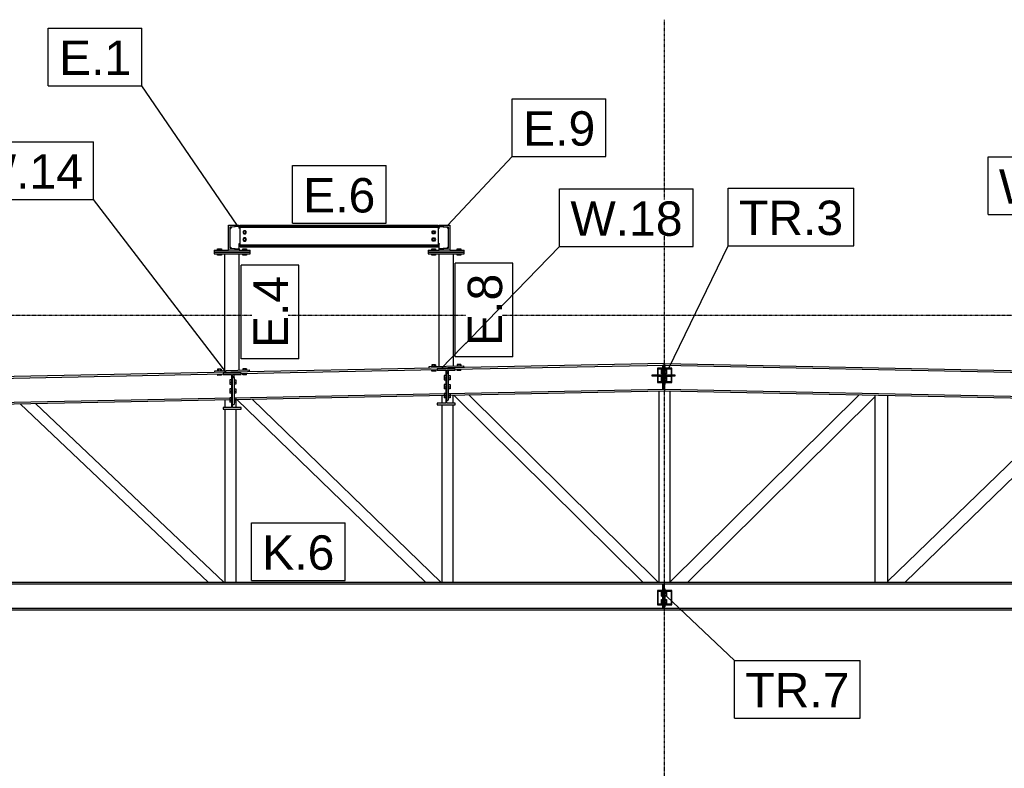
# Model space of a CAD drawing. Header units: millimetres. Extents: x 0 to 42000, y 0 to 29700.
# Tile 7 of 29: x 11220 to 16689, y 10037 to 14192. Entities that reach past the tile are written whole.
import ezdxf

# ---------------------------------------------------------------- set-up
doc = ezdxf.new("R2010")
doc.units = ezdxf.units.MM
doc.linetypes.add('DXK_LINE_DOT3', pattern=[5.9187, 2.979, -0.9799, 0.9799, -0.9799])
for name, color, linetype in [('TS_INNE_OBIEKTY', 7, 'Continuous'), ('TS_LINIE_WIDOCZNE', 7, 'Continuous'), ('TS_OPISY', 7, 'Continuous'), ('TS_OPISY_LINIE', 7, 'Continuous'), ('TS_OPISY_RAMKA', 7, 'Continuous'), ('TS_WYPELNIENIE', 7, 'Continuous')]:
    doc.layers.add(name, color=color, linetype=linetype)
doc.styles.add('Arial', font='ARIAL.TTF', dxfattribs={"height": 0.2})

# ---------------------------------------------------------------- blocks, each defined once
blk = doc.blocks.new('Part-293068075-1342 - 1320')
at = {"layer": 'TS_LINIE_WIDOCZNE', "color": 1, "linetype": 'Continuous'}
for p, q in [((6398.5, 11059.5), (18332.1, 11059.5)), ((18332.1, 11068.5), (6402.7, 11068.5)), ((6332.1, 10916.5), (18332.1, 10916.5)), ((6336.3, 10925.5), (18332.1, 10925.5))]:
    blk.add_line(p, q, dxfattribs=at)
blk = doc.blocks.new('Part-293068075-1344 - 1320')
at = {"layer": 'TS_LINIE_WIDOCZNE', "color": 1, "linetype": 'Continuous'}
for p, q in [((14802.4, 12283.5), (5562.2, 12098.5)), ((13639.9, 12251.3), (14802.4, 12274.5)), ((14802.4, 12283.5), (14802.4, 12267)), ((5562.2, 12089.5), (12349.9, 12225.4)), ((12449.9, 12227.4), (13539.9, 12249.3)), ((14802.4, 12167), (14802.4, 12131.5)), ((5562.2, 11955.5), (12397.1, 12092.3)), ((12410.7, 12092.6), (13587.1, 12116.2)), ((12410.7, 12083.6), (13587.1, 12107.2)), ((13600.7, 12116.4), (14802.4, 12140.5)), ((13600.7, 12107.4), (14802.4, 12131.5)), ((5562.2, 11946.5), (12397.1, 12083.3))]:
    blk.add_line(p, q, dxfattribs=at)
blk = doc.blocks.new('Part-293068075-1351 - 1320')
at = {"layer": 'TS_WYPELNIENIE', "linetype": 'Continuous'}
h = blk.add_hatch(dxfattribs=at)
h.set_pattern_fill('', color=256, scale=70, style=0, pattern_type=0)
h.set_pattern_definition([(45, (14762.4, 11023.02), (-157.15, 157.15), [])])
h.paths.add_polyline_path([(14842.4, 11023), (14762.4, 11023), (14762.4, 10943), (14842.4, 10943)])
h.paths.add_polyline_path([(14766.4, 10947), (14766.4, 11019), (14838.4, 11019), (14838.4, 10947)])
at = {"layer": 'TS_INNE_OBIEKTY', "color": 1, "linetype": 'Continuous'}
for p, q in [((14842.4, 11023), (14762.4, 11023)), ((14762.4, 11023), (14762.4, 10943)), ((14766.4, 11019), (14838.4, 11019)), ((14766.4, 10947), (14766.4, 11019)), ((14838.4, 11019), (14838.4, 10947)), ((14842.4, 10943), (14842.4, 11023)), ((14762.4, 10943), (14842.4, 10943)), ((14838.4, 10947), (14766.4, 10947))]:
    blk.add_line(p, q, dxfattribs=at)
blk = doc.blocks.new('Part-293068075-1352 - 1320')
at = {"layer": 'TS_WYPELNIENIE', "linetype": 'Continuous'}
h = blk.add_hatch(dxfattribs=at)
h.set_pattern_fill('', color=256, scale=70, style=0, pattern_type=0)
h.set_pattern_definition([(45, (14762.38, 12257), (-157.15, 157.15), [])])
h.paths.add_polyline_path([(14842.4, 12257), (14762.4, 12257), (14762.4, 12177), (14842.4, 12177)])
h.paths.add_polyline_path([(14766.4, 12181), (14766.4, 12253), (14838.4, 12253), (14838.4, 12181)])
at = {"layer": 'TS_INNE_OBIEKTY', "color": 1, "linetype": 'Continuous'}
for p, q in [((14842.4, 12257), (14762.4, 12257)), ((14762.4, 12257), (14762.4, 12177)), ((14766.4, 12253), (14838.4, 12253)), ((14766.4, 12181), (14766.4, 12253)), ((14838.4, 12253), (14838.4, 12181)), ((14842.4, 12177), (14842.4, 12257)), ((14762.4, 12177), (14842.4, 12177)), ((14838.4, 12181), (14766.4, 12181))]:
    blk.add_line(p, q, dxfattribs=at)
blk = doc.blocks.new('Part-293068075-2052 - 1320')
at = {"layer": 'TS_LINIE_WIDOCZNE', "color": 1, "linetype": 'Continuous'}
for p, q in [((12304.9, 12243.5), (12494.9, 12247.3)), ((12305.1, 12233.5), (12304.9, 12243.5)), ((12494.9, 12247.3), (12495.1, 12237.3))]:
    blk.add_line(p, q, dxfattribs=at)
blk = doc.blocks.new('Part-293068075-1402 - 1320')
at = {"layer": 'TS_LINIE_WIDOCZNE', "color": 1, "linetype": 'Continuous'}
for p, q in [((14802.4, 12283.5), (19507.2, 12189.3)), ((14802.4, 12283.5), (14802.4, 12267)), ((14802.4, 12274.5), (17853.4, 12213.4)), ((17944.4, 12211.6), (18793, 12194.6)), ((14802.4, 12167), (14802.4, 12131.5)), ((18884, 12192.7), (19507.2, 12180.3)), ((14802.4, 12140.5), (17896.2, 12078.5)), ((14802.4, 12131.5), (17896.2, 12069.5)), ((17909.5, 12078.2), (18835.8, 12059.7)), ((17909.5, 12069.2), (18835.8, 12050.7)), ((19507.2, 12046.2), (18849.1, 12059.4)), ((18849.1, 12050.4), (19507.2, 12037.2))]:
    blk.add_line(p, q, dxfattribs=at)
blk = doc.blocks.new('Part-293068075-1595 - 1320')
at = {"layer": 'TS_WYPELNIENIE', "linetype": 'Continuous'}
h = blk.add_hatch(dxfattribs=at)
h.set_pattern_fill('', color=256, scale=70, style=0, pattern_type=0)
h.set_pattern_definition([(45, (12349.9, 12230.4), (-157.15, 157.15), [])])
h.paths.add_polyline_path([(12449.9, 12230.4), (12349.9, 12230.4), (12349.9, 12221.9), (12397.1, 12221.9), (12397.1, 12038.9), (12349.9, 12038.9), (12349.9, 12030.4), (12449.9, 12030.4), (12449.9, 12038.9), (12402.7, 12038.9), (12402.7, 12221.9), (12449.9, 12221.9)])
at = {"layer": 'TS_INNE_OBIEKTY', "color": 1, "linetype": 'Continuous'}
for p, q in [((12449.9, 12230.4), (12349.9, 12230.4)), ((12349.9, 12230.4), (12349.9, 12221.9)), ((12349.9, 12221.9), (12397.1, 12221.9)), ((12397.1, 12221.9), (12397.1, 12038.9)), ((12402.7, 12038.9), (12402.7, 12221.9)), ((12402.7, 12221.9), (12449.9, 12221.9)), ((12449.9, 12221.9), (12449.9, 12230.4)), ((12397.1, 12038.9), (12349.9, 12038.9)), ((12349.9, 12038.9), (12349.9, 12030.4)), ((12449.9, 12038.9), (12402.7, 12038.9)), ((12449.9, 12030.4), (12449.9, 12038.9)), ((12349.9, 12030.4), (12449.9, 12030.4))]:
    blk.add_line(p, q, dxfattribs=at)
blk = doc.blocks.new('Part-293068075-1415 - 1320')
at = {"layer": 'TS_LINIE_WIDOCZNE', "color": 1, "linetype": 'Continuous'}
for p, q in [((12362.4, 12038.9), (12362.4, 12082.6)), ((12422.4, 12038.9), (12422.4, 12083.8)), ((12362.4, 11068.5), (12362.4, 12030.4)), ((12422.4, 11068.5), (12422.4, 12030.4))]:
    blk.add_line(p, q, dxfattribs=at)
blk = doc.blocks.new('Part-293068075-1418 - 1320')
at = {"layer": 'TS_LINIE_WIDOCZNE', "color": 1, "linetype": 'Continuous'}
for p, q in [((13567.4, 12063), (13567.4, 12106.8)), ((13627.4, 12063), (13627.4, 12108)), ((13567.4, 11068.5), (13567.4, 12054.5)), ((13627.4, 11068.5), (13627.4, 12054.5))]:
    blk.add_line(p, q, dxfattribs=at)
blk = doc.blocks.new('Part-293068075-1421 - 1320')
at = {"layer": 'TS_LINIE_WIDOCZNE', "color": 1, "linetype": 'Continuous'}
for p, q in [((14772.4, 11068.5), (14772.4, 12130.9)), ((14832.4, 11071.4), (14832.4, 12130.9))]:
    blk.add_line(p, q, dxfattribs=at)
blk = doc.blocks.new('Part-293068075-1424 - 1320')
at = {"layer": 'TS_LINIE_WIDOCZNE', "color": 1, "linetype": 'Continuous'}
for p, q in [((15972.4, 11068.5), (15972.4, 12108.1)), ((16042.4, 11068.5), (16042.4, 12106.7))]:
    blk.add_line(p, q, dxfattribs=at)
blk = doc.blocks.new('Part-293068075-1443 - 1320')
at = {"layer": 'TS_LINIE_WIDOCZNE', "color": 1, "linetype": 'Continuous'}
for p, q in [((11223.2, 12059.8), (12268.6, 11068.5)), ((11308.6, 12061.6), (12355.8, 11068.5))]:
    blk.add_line(p, q, dxfattribs=at)
blk = doc.blocks.new('Part-293068075-1446 - 1320')
at = {"layer": 'TS_LINIE_WIDOCZNE', "color": 1, "linetype": 'Continuous'}
for p, q in [((12427, 12083.9), (13475.8, 11068.5)), ((12511.6, 12085.6), (13562, 11068.5))]:
    blk.add_line(p, q, dxfattribs=at)
blk = doc.blocks.new('Part-293068075-1449 - 1320')
at = {"layer": 'TS_LINIE_WIDOCZNE', "color": 1, "linetype": 'Continuous'}
for p, q in [((13630.9, 12108), (14682.8, 11068.5)), ((13714.6, 12109.7), (14768.2, 11068.5))]:
    blk.add_line(p, q, dxfattribs=at)
blk = doc.blocks.new('Part-293068075-1452 - 1320')
at = {"layer": 'TS_LINIE_WIDOCZNE', "color": 1, "linetype": 'Continuous'}
for p, q in [((14829.5, 11068.5), (15883.2, 12109.8)), ((14929.1, 11068.5), (15972.4, 12099.6)), ((15972.4, 12099.6), (15972.4, 12108.1))]:
    blk.add_line(p, q, dxfattribs=at)
blk = doc.blocks.new('Part-293068075-1597 - 1320')
at = {"layer": 'TS_LINIE_WIDOCZNE', "color": 1, "linetype": 'Continuous'}
for p, q in [((13600.7, 12234.5), (13592.7, 12234.5)), ((13592.7, 12229.5), (13600.7, 12229.5)), ((13600.7, 12246), (13600.7, 12079.5)), ((13592.7, 12079.5), (13600.7, 12079.5))]:
    blk.add_line(p, q, dxfattribs=at)
blk = doc.blocks.new('Part-293068075-1455 - 1320')
at = {"layer": 'TS_LINIE_WIDOCZNE', "color": 1, "linetype": 'Continuous'}
for p, q in [((17086.2, 12085.7), (16042.4, 11075.1)), ((16136.2, 11068.5), (17177.4, 12076.6)), ((17177.4, 12076.6), (17177.4, 12083.9)), ((16042.4, 11075.1), (16042.4, 11068.5))]:
    blk.add_line(p, q, dxfattribs=at)
blk = doc.blocks.new('Part-293068075-1629 - 1320')
at = {"layer": 'TS_LINIE_WIDOCZNE', "color": 1, "linetype": 'Continuous'}
for p, q in [((14799.4, 12274), (14793.4, 12274)), ((14793.4, 12257), (14793.4, 12274)), ((14793.4, 12181), (14793.4, 12253)), ((14799.4, 12267), (14799.4, 12274)), ((14793.4, 12141), (14793.4, 12177)), ((14799.4, 12141), (14799.4, 12167)), ((14799.4, 12141), (14793.4, 12141))]:
    blk.add_line(p, q, dxfattribs=at)
blk = doc.blocks.new('Bolt-293068075-2060 - 1320')
at = {"layer": 'TS_INNE_OBIEKTY', "color": 1, "linetype": 'Continuous'}
for p, q in [((13530.1, 12275.6), (13509.4, 12275.1)), ((13509.4, 12275.1), (13509.5, 12267.6)), ((13514.6, 12275.2), (13514.7, 12267.7)), ((13524.9, 12275.5), (13525.1, 12268)), ((13530.1, 12275.6), (13530.3, 12268.1)), ((13670.1, 12278.4), (13649.3, 12277.9)), ((13649.3, 12277.9), (13649.5, 12270.4)), ((13650, 12244), (13649.9, 12251.5)), ((13654.5, 12278.1), (13654.7, 12270.6)), ((13655.2, 12244.1), (13655.1, 12251.6)), ((13664.9, 12278.3), (13665.1, 12270.8)), ((13665.6, 12244.3), (13665.4, 12251.8)), ((13670.1, 12278.4), (13670.3, 12270.9)), ((13670.8, 12244.4), (13670.6, 12251.9)), ((13510, 12241.2), (13509.9, 12248.6)), ((13530.8, 12241.6), (13510, 12241.2)), ((13515.2, 12241.3), (13515.1, 12248.8)), ((13525.6, 12241.5), (13525.5, 12249)), ((13530.7, 12249.1), (13530.8, 12241.6)), ((13670.8, 12244.4), (13650, 12244))]:
    blk.add_line(p, q, dxfattribs=at)
blk = doc.blocks.new('Bolt-293068075-1601 - 1320')
at = {"layer": 'TS_INNE_OBIEKTY', "color": 1, "linetype": 'Continuous'}
for p, q in [((12387.1, 12192.4), (12387.1, 12168.4)), ((12397.1, 12192.4), (12387.1, 12192.4)), ((12387.1, 12180.4), (12397.1, 12180.4)), ((12387.1, 12168.4), (12397.1, 12168.4)), ((12387.1, 12142.4), (12387.1, 12118.4)), ((12397.1, 12142.4), (12387.1, 12142.4)), ((12410.7, 12192.4), (12420.7, 12192.4)), ((12410.7, 12180.4), (12420.7, 12180.4)), ((12420.7, 12168.4), (12410.7, 12168.4)), ((12410.7, 12142.4), (12420.7, 12142.4)), ((12420.7, 12192.4), (12420.7, 12168.4)), ((12420.7, 12142.4), (12420.7, 12118.4)), ((12387.1, 12130.4), (12397.1, 12130.4)), ((12397.1, 12118.4), (12387.1, 12118.4)), ((12387.1, 12092.4), (12387.1, 12068.4)), ((12397.1, 12092.4), (12387.1, 12092.4)), ((12410.7, 12130.4), (12420.7, 12130.4)), ((12420.7, 12118.4), (12410.7, 12118.4)), ((12410.7, 12092.4), (12420.7, 12092.4)), ((12420.7, 12092.4), (12420.7, 12068.4)), ((12387.1, 12080.4), (12397.1, 12080.4)), ((12397.1, 12068.4), (12387.1, 12068.4)), ((12410.7, 12080.4), (12420.7, 12080.4)), ((12420.7, 12068.4), (12410.7, 12068.4))]:
    blk.add_line(p, q, dxfattribs=at)
blk = doc.blocks.new('Part-293068075-1663 - 1320')
at = {"layer": 'TS_LINIE_WIDOCZNE', "color": 1, "linetype": 'Continuous'}
for p, q in [((14799.4, 11059), (14793.4, 11059)), ((14793.4, 11023), (14793.4, 11059)), ((14799.4, 11033), (14799.4, 11059)), ((14793.4, 10947), (14793.4, 11019)), ((14793.4, 10926), (14793.4, 10943)), ((14799.4, 10926), (14793.4, 10926)), ((14799.4, 10926), (14799.4, 10933))]:
    blk.add_line(p, q, dxfattribs=at)
blk = doc.blocks.new('Part-293068075-1594 - 1320')
at = {"layer": 'TS_WYPELNIENIE', "linetype": 'Continuous'}
h = blk.add_hatch(dxfattribs=at)
h.set_pattern_fill('', color=256, scale=70, style=0, pattern_type=0)
h.set_pattern_definition([(45, (13539.88, 12254.52), (-157.15, 157.15), [])])
h.paths.add_polyline_path([(13639.9, 12254.5), (13539.9, 12254.5), (13539.9, 12246), (13587.1, 12246), (13587.1, 12063), (13539.9, 12063), (13539.9, 12054.5), (13639.9, 12054.5), (13639.9, 12063), (13592.7, 12063), (13592.7, 12246), (13639.9, 12246)])
at = {"layer": 'TS_INNE_OBIEKTY', "color": 1, "linetype": 'Continuous'}
for p, q in [((13639.9, 12254.5), (13539.9, 12254.5)), ((13539.9, 12254.5), (13539.9, 12246)), ((13639.9, 12246), (13639.9, 12254.5)), ((13539.9, 12246), (13587.1, 12246)), ((13587.1, 12246), (13587.1, 12063)), ((13592.7, 12063), (13592.7, 12246)), ((13592.7, 12246), (13639.9, 12246)), ((13587.1, 12063), (13539.9, 12063)), ((13539.9, 12063), (13539.9, 12054.5)), ((13539.9, 12054.5), (13639.9, 12054.5)), ((13639.9, 12063), (13592.7, 12063)), ((13639.9, 12054.5), (13639.9, 12063))]:
    blk.add_line(p, q, dxfattribs=at)
blk = doc.blocks.new('Bolt-293068075-1598 - 1320')
at = {"layer": 'TS_INNE_OBIEKTY', "color": 1, "linetype": 'Continuous'}
for p, q in [((13577.1, 12216.5), (13577.1, 12192.5)), ((13587.1, 12216.5), (13577.1, 12216.5)), ((13577.1, 12204.5), (13587.1, 12204.5)), ((13600.7, 12216.5), (13610.7, 12216.5)), ((13600.7, 12204.5), (13610.7, 12204.5)), ((13610.7, 12216.5), (13610.7, 12192.5)), ((13577.1, 12192.5), (13587.1, 12192.5)), ((13577.1, 12166.5), (13577.1, 12142.5)), ((13587.1, 12166.5), (13577.1, 12166.5)), ((13577.1, 12154.5), (13587.1, 12154.5)), ((13587.1, 12142.5), (13577.1, 12142.5)), ((13610.7, 12192.5), (13600.7, 12192.5)), ((13600.7, 12166.5), (13610.7, 12166.5)), ((13600.7, 12154.5), (13610.7, 12154.5)), ((13610.7, 12142.5), (13600.7, 12142.5)), ((13610.7, 12166.5), (13610.7, 12142.5)), ((13577.1, 12116.5), (13577.1, 12092.5)), ((13587.1, 12116.5), (13577.1, 12116.5)), ((13577.1, 12104.5), (13587.1, 12104.5)), ((13587.1, 12092.5), (13577.1, 12092.5)), ((13600.7, 12116.5), (13610.7, 12116.5)), ((13600.7, 12104.5), (13610.7, 12104.5)), ((13610.7, 12092.5), (13600.7, 12092.5)), ((13610.7, 12116.5), (13610.7, 12092.5))]:
    blk.add_line(p, q, dxfattribs=at)
blk = doc.blocks.new('Part-293068075-1600 - 1320')
at = {"layer": 'TS_LINIE_WIDOCZNE', "color": 1, "linetype": 'Continuous'}
for p, q in [((12402.7, 12210.4), (12410.7, 12210.4)), ((12402.7, 12205.4), (12410.7, 12205.4)), ((12410.7, 12205.4), (12410.7, 12221.9)), ((12410.7, 12205.4), (12410.7, 12055.4)), ((12402.7, 12055.4), (12410.7, 12055.4))]:
    blk.add_line(p, q, dxfattribs=at)
blk = doc.blocks.new('Part-293068075-1626 - 1320')
at = {"layer": 'TS_LINIE_WIDOCZNE', "color": 1, "linetype": 'Continuous'}
for p, q in [((14799.4, 12257), (14799.4, 12267)), ((14799.4, 12267), (14805.4, 12267)), ((14799.4, 12181), (14799.4, 12253)), ((14805.4, 12257), (14805.4, 12267)), ((14805.4, 12181), (14805.4, 12253)), ((14799.4, 12167), (14799.4, 12177)), ((14805.4, 12167), (14799.4, 12167)), ((14805.4, 12167), (14805.4, 12177))]:
    blk.add_line(p, q, dxfattribs=at)
blk = doc.blocks.new('Part-293068075-1627 - 1320')
at = {"layer": 'TS_LINIE_WIDOCZNE', "color": 1, "linetype": 'Continuous'}
for p, q in [((14733.4, 12213), (14733.4, 12221)), ((14733.4, 12221), (14762.4, 12221)), ((14762.4, 12213), (14733.4, 12213)), ((14753.4, 12213), (14753.4, 12221)), ((14766.4, 12221), (14793.4, 12221)), ((14766.4, 12213), (14793.4, 12213))]:
    blk.add_line(p, q, dxfattribs=at)
blk = doc.blocks.new('Part-293068075-1628 - 1320')
at = {"layer": 'TS_LINIE_WIDOCZNE', "color": 1, "linetype": 'Continuous'}
for p, q in [((14805.4, 12221), (14838.4, 12221)), ((14805.4, 12213), (14838.4, 12213)), ((14842.4, 12221), (14859.4, 12221)), ((14859.4, 12213), (14842.4, 12213)), ((14859.4, 12221), (14859.4, 12213))]:
    blk.add_line(p, q, dxfattribs=at)
blk = doc.blocks.new('Bolt-293068075-1632 - 1320')
at = {"layer": 'TS_INNE_OBIEKTY', "color": 1, "linetype": 'Continuous'}
for p, q in [((14785.9, 12226.6), (14785.9, 12247.4)), ((14785.9, 12247.4), (14793.4, 12247.4)), ((14785.9, 12242.2), (14793.4, 12242.2)), ((14785.9, 12231.8), (14793.4, 12231.8)), ((14785.9, 12226.6), (14793.4, 12226.6)), ((14785.9, 12186.6), (14785.9, 12207.4)), ((14785.9, 12207.4), (14793.4, 12207.4)), ((14785.9, 12202.2), (14793.4, 12202.2)), ((14805.4, 12247.4), (14812.9, 12247.4)), ((14805.4, 12242.2), (14812.9, 12242.2)), ((14805.4, 12231.8), (14812.9, 12231.8)), ((14812.9, 12226.6), (14805.4, 12226.6)), ((14805.4, 12207.4), (14812.9, 12207.4)), ((14805.4, 12202.2), (14812.9, 12202.2)), ((14812.9, 12247.4), (14812.9, 12226.6)), ((14812.9, 12207.4), (14812.9, 12186.6)), ((14785.9, 12191.8), (14793.4, 12191.8)), ((14785.9, 12186.6), (14793.4, 12186.6)), ((14805.4, 12191.8), (14812.9, 12191.8)), ((14812.9, 12186.6), (14805.4, 12186.6))]:
    blk.add_line(p, q, dxfattribs=at)
blk = doc.blocks.new('Part-293068075-1662 - 1320')
at = {"layer": 'TS_LINIE_WIDOCZNE', "color": 1, "linetype": 'Continuous'}
for p, q in [((14799.4, 11023), (14799.4, 11033)), ((14799.4, 11033), (14805.4, 11033)), ((14799.4, 10947), (14799.4, 11019)), ((14805.4, 11023), (14805.4, 11033)), ((14805.4, 10947), (14805.4, 11019)), ((14799.4, 10933), (14799.4, 10943)), ((14805.4, 10933), (14805.4, 10943)), ((14805.4, 10933), (14799.4, 10933))]:
    blk.add_line(p, q, dxfattribs=at)
blk = doc.blocks.new('Bolt-293068075-1664 - 1320')
at = {"layer": 'TS_INNE_OBIEKTY', "color": 1, "linetype": 'Continuous'}
for p, q in [((14785.9, 10992.6), (14785.9, 11013.4)), ((14785.9, 11013.4), (14793.4, 11013.4)), ((14785.9, 11008.2), (14793.4, 11008.2)), ((14785.9, 10997.8), (14793.4, 10997.8)), ((14785.9, 10992.6), (14793.4, 10992.6)), ((14805.4, 11013.4), (14812.9, 11013.4)), ((14805.4, 11008.2), (14812.9, 11008.2)), ((14805.4, 10997.8), (14812.9, 10997.8)), ((14812.9, 10992.6), (14805.4, 10992.6)), ((14812.9, 11013.4), (14812.9, 10992.6)), ((14785.9, 10952.6), (14785.9, 10973.4)), ((14785.9, 10973.4), (14793.4, 10973.4)), ((14785.9, 10968.2), (14793.4, 10968.2)), ((14785.9, 10957.8), (14793.4, 10957.8)), ((14785.9, 10952.6), (14793.4, 10952.6)), ((14805.4, 10973.4), (14812.9, 10973.4)), ((14805.4, 10968.2), (14812.9, 10968.2)), ((14805.4, 10957.8), (14812.9, 10957.8)), ((14812.9, 10952.6), (14805.4, 10952.6)), ((14812.9, 10973.4), (14812.9, 10952.6))]:
    blk.add_line(p, q, dxfattribs=at)
blk = doc.blocks.new('GridLine-293068075-2311 - 1320')
at = {"layer": 'TS_INNE_OBIEKTY', "color": 4, "linetype": 'DXK_LINE_DOT3'}
blk.add_line((2766.4, 10916.5), (28590.7, 10916.5), dxfattribs=at)
blk = doc.blocks.new('Bolt-293068075-2055 - 1320')
at = {"layer": 'TS_INNE_OBIEKTY', "color": 1, "linetype": 'Continuous'}
for p, q in [((12340.1, 12251.7), (12319.4, 12251.3)), ((12319.4, 12251.3), (12319.5, 12243.8)), ((12324.6, 12251.4), (12324.7, 12243.9)), ((12334.9, 12251.6), (12335.1, 12244.1)), ((12340.1, 12251.7), (12340.3, 12244.2)), ((12480.1, 12254.5), (12459.3, 12254.1)), ((12459.3, 12254.1), (12459.5, 12246.6)), ((12464.5, 12254.2), (12464.7, 12246.7)), ((12474.9, 12254.4), (12475.1, 12246.9)), ((12480.1, 12254.5), (12480.3, 12247)), ((12320, 12217.3), (12319.9, 12224.8)), ((12340.8, 12217.7), (12320, 12217.3)), ((12325.2, 12217.4), (12325.1, 12224.9)), ((12335.6, 12217.6), (12335.5, 12225.1)), ((12340.7, 12225.2), (12340.8, 12217.7)), ((12460, 12220.1), (12459.9, 12227.6)), ((12480.8, 12220.5), (12460, 12220.1)), ((12465.2, 12220.2), (12465.1, 12227.7)), ((12475.6, 12220.4), (12475.4, 12227.9)), ((12480.8, 12220.5), (12480.6, 12228))]:
    blk.add_line(p, q, dxfattribs=at)
blk = doc.blocks.new('Part-293068075-1999 - 1320')
at = {"layer": 'TS_WYPELNIENIE', "linetype": 'Continuous'}
h = blk.add_hatch(dxfattribs=at)
h.set_pattern_fill('', color=256, scale=70, style=0, pattern_type=0)
h.set_pattern_definition([(45, (13549.87, 13051.52), (-157.15, 157.15), [])])
h.paths.add_polyline_path([(13609.9, 13051.5), (13549.9, 13051.5), (13549.9, 13043.9), (13602.9, 13039.7), (13602.9, 12923.4), (13549.9, 12919.1), (13549.9, 12911.5), (13609.9, 12911.5)])
at = {"layer": 'TS_INNE_OBIEKTY', "color": 1, "linetype": 'Continuous'}
for p, q in [((13549.9, 13051.5), (13609.9, 13051.5)), ((13549.9, 13043.9), (13549.9, 13051.5)), ((13602.9, 13039.7), (13549.9, 13043.9)), ((13602.9, 12923.4), (13602.9, 13039.7)), ((13609.9, 13051.5), (13609.9, 12911.5)), ((13549.9, 12919.1), (13602.9, 12923.4)), ((13549.9, 12911.5), (13549.9, 12919.1)), ((13609.9, 12911.5), (13549.9, 12911.5))]:
    blk.add_line(p, q, dxfattribs=at)
at = {"layer": 'TS_LINIE_WIDOCZNE', "color": 1, "linetype": 'Continuous'}
for p, q in [((13549.9, 13051.5), (13549.9, 13051.5)), ((13549.9, 13043.9), (13549.9, 13043.9)), ((13602.9, 13039.7), (13602.9, 13039.7)), ((13609.9, 13051.5), (13609.9, 13051.5)), ((13549.9, 12919.1), (13549.9, 12919.1)), ((13549.9, 12911.5), (13549.9, 12911.5)), ((13602.9, 12923.4), (13602.9, 12923.4)), ((13609.9, 12911.5), (13609.9, 12911.5))]:
    blk.add_line(p, q, dxfattribs=at)
blk = doc.blocks.new('Part-293068075-2000 - 1320')
at = {"layer": 'TS_WYPELNIENIE', "linetype": 'Continuous'}
h = blk.add_hatch(dxfattribs=at)
h.set_pattern_fill('', color=256, scale=70, style=0, pattern_type=0)
h.set_pattern_definition([(45, (12379.87, 13051.52), (-157.15, 157.15), [])])
h.paths.add_polyline_path([(12439.9, 13051.5), (12379.9, 13051.5), (12379.9, 12911.5), (12439.9, 12911.5), (12439.9, 12919.1), (12386.9, 12923.4), (12386.9, 13039.7), (12439.9, 13043.9)])
at = {"layer": 'TS_INNE_OBIEKTY', "color": 1, "linetype": 'Continuous'}
for p, q in [((12379.9, 13051.5), (12439.9, 13051.5)), ((12379.9, 12911.5), (12379.9, 13051.5)), ((12439.9, 13043.9), (12386.9, 13039.7)), ((12386.9, 13039.7), (12386.9, 12923.4)), ((12439.9, 13051.5), (12439.9, 13043.9)), ((12439.9, 12911.5), (12379.9, 12911.5)), ((12386.9, 12923.4), (12439.9, 12919.1)), ((12439.9, 12919.1), (12439.9, 12911.5))]:
    blk.add_line(p, q, dxfattribs=at)
at = {"layer": 'TS_LINIE_WIDOCZNE', "color": 1, "linetype": 'Continuous'}
for p, q in [((12379.9, 13051.5), (12379.9, 13051.5)), ((12386.9, 13039.7), (12386.9, 13039.7)), ((12439.9, 13051.5), (12439.9, 13051.5)), ((12439.9, 13043.9), (12439.9, 13043.9)), ((12379.9, 12911.5), (12379.9, 12911.5)), ((12386.9, 12923.4), (12386.9, 12923.4)), ((12439.9, 12919.1), (12439.9, 12919.1)), ((12439.9, 12911.5), (12439.9, 12911.5))]:
    blk.add_line(p, q, dxfattribs=at)
blk = doc.blocks.new('Part-293068075-2006 - 1320')
at = {"layer": 'TS_LINIE_WIDOCZNE', "color": 1, "linetype": 'Continuous'}
for p, q in [((12444.9, 12942.2), (12444.9, 13051.5)), ((12444.9, 13051.5), (13544.9, 13051.5)), ((12444.9, 13044.7), (13544.9, 13044.7)), ((12444.9, 13040.9), (13544.9, 13040.9)), ((13544.9, 13051.5), (13544.9, 13040.9)), ((13544.9, 13040.9), (13544.9, 12931.5)), ((12444.9, 12931.5), (12444.9, 12942.2)), ((12444.9, 12942.2), (13544.9, 12942.2)), ((12444.9, 12938.3), (13544.9, 12938.3)), ((12444.9, 12931.5), (13544.9, 12931.5))]:
    blk.add_line(p, q, dxfattribs=at)
blk = doc.blocks.new('Part-293068075-2007 - 1320')
at = {"layer": 'TS_LINIE_WIDOCZNE', "color": 1, "linetype": 'Continuous'}
for p, q in [((12359.9, 12244.6), (12359.9, 12891.5)), ((12439.9, 12246.2), (12439.9, 12891.5))]:
    blk.add_line(p, q, dxfattribs=at)
blk = doc.blocks.new('Part-293068075-2008 - 1320')
at = {"layer": 'TS_LINIE_WIDOCZNE', "color": 1, "linetype": 'Continuous'}
for p, q in [((13549.9, 12268.5), (13549.9, 12891.5)), ((13629.9, 12270.1), (13629.9, 12891.5))]:
    blk.add_line(p, q, dxfattribs=at)
blk = doc.blocks.new('Part-293068075-2014 - 1320')
at = {"layer": 'TS_LINIE_WIDOCZNE', "color": 1, "linetype": 'Continuous'}
for p, q in [((13546.4, 13031.8), (13544.9, 13031.5)), ((13547.8, 13032.5), (13546.4, 13031.8)), ((13548.9, 13033.6), (13547.8, 13032.5)), ((13549.6, 13035), (13548.9, 13033.6)), ((13549.9, 13036.5), (13549.6, 13035)), ((13549.9, 13036.5), (13549.9, 13042.9)), ((13549.9, 13042.9), (13592.9, 13039.5)), ((13592.9, 13039.5), (13602.9, 13029.5)), ((13544.9, 12951.5), (13546.4, 12951.3)), ((13546.4, 12951.3), (13547.8, 12950.6)), ((13547.8, 12950.6), (13548.9, 12949.5)), ((13548.9, 12949.5), (13549.6, 12948.1)), ((13549.6, 12948.1), (13549.9, 12946.5)), ((13549.9, 12920.1), (13549.9, 12946.5)), ((13592.9, 12923.6), (13549.9, 12920.1)), ((13602.9, 12933.6), (13592.9, 12923.6))]:
    blk.add_line(p, q, dxfattribs=at)
blk = doc.blocks.new('Bolt-293068075-2015 - 1320')
at = {"layer": 'TS_INNE_OBIEKTY', "color": 1, "linetype": 'Continuous'}
for p, q in [((13509.5, 13011.5), (13514.7, 13020.5)), ((13514.7, 13020.5), (13525.1, 13020.5)), ((13525.1, 13020.5), (13530.3, 13011.5)), ((13514.7, 13002.5), (13509.5, 13011.5)), ((13509.5, 12971.5), (13514.7, 12980.5)), ((13514.7, 12962.5), (13509.5, 12971.5)), ((13525.1, 13002.5), (13514.7, 13002.5)), ((13514.7, 12980.5), (13525.1, 12980.5)), ((13525.1, 12962.5), (13514.7, 12962.5)), ((13530.3, 13011.5), (13525.1, 13002.5)), ((13525.1, 12980.5), (13530.3, 12971.5)), ((13530.3, 12971.5), (13525.1, 12962.5))]:
    blk.add_line(p, q, dxfattribs=at)
for centre, radius, start, end in [((13519.9, 13011.5), 7, 90, 270), ((13519.9, 13011.5), 6, 30, 210), ((13519.9, 13011.5), 7, 270, 90), ((13519.9, 12971.5), 7, 90, 270), ((13519.9, 12971.5), 6, 30, 210), ((13519.9, 13011.5), 6, 210, 30), ((13519.9, 12971.5), 6, 210, 30), ((13519.9, 12971.5), 7, 270, 90)]:
    blk.add_arc(centre, radius, start, end, dxfattribs=at)
blk = doc.blocks.new('Part-293068075-2017 - 1320')
at = {"layer": 'TS_LINIE_WIDOCZNE', "color": 1, "linetype": 'Continuous'}
for p, q in [((13489.9, 12911.5), (13489.9, 12901.5)), ((13489.9, 12911.5), (13549.9, 12911.5)), ((13609.9, 12911.5), (13689.9, 12911.5)), ((13689.9, 12901.5), (13689.9, 12911.5)), ((13489.9, 12901.5), (13689.9, 12901.5))]:
    blk.add_line(p, q, dxfattribs=at)
blk = doc.blocks.new('Part-293068075-2018 - 1320')
at = {"layer": 'TS_LINIE_WIDOCZNE', "color": 1, "linetype": 'Continuous'}
for p, q in [((13489.9, 12901.5), (13489.9, 12891.5)), ((13689.9, 12901.5), (13489.9, 12901.5)), ((13489.9, 12891.5), (13689.9, 12891.5)), ((13689.9, 12891.5), (13689.9, 12901.5))]:
    blk.add_line(p, q, dxfattribs=at)
blk = doc.blocks.new('Bolt-293068075-2019 - 1320')
at = {"layer": 'TS_INNE_OBIEKTY', "color": 1, "linetype": 'Continuous'}
for p, q in [((13509.5, 12919), (13530.3, 12919)), ((13509.5, 12911.5), (13509.5, 12919)), ((13509.5, 12911.5), (13509.5, 12919)), ((13514.7, 12911.5), (13514.7, 12919)), ((13514.7, 12911.5), (13514.7, 12919)), ((13525.1, 12911.5), (13525.1, 12919)), ((13525.1, 12911.5), (13525.1, 12919)), ((13530.3, 12919), (13530.3, 12911.5)), ((13530.3, 12911.5), (13530.3, 12919)), ((13649.5, 12919), (13670.3, 12919)), ((13649.5, 12911.5), (13649.5, 12919)), ((13649.5, 12911.5), (13649.5, 12919)), ((13654.7, 12911.5), (13654.7, 12919)), ((13654.7, 12911.5), (13654.7, 12919)), ((13665.1, 12911.5), (13665.1, 12919)), ((13665.1, 12911.5), (13665.1, 12919)), ((13670.3, 12919), (13670.3, 12911.5)), ((13670.3, 12911.5), (13670.3, 12919)), ((13509.5, 12884), (13509.5, 12891.5)), ((13509.5, 12884), (13509.5, 12891.5)), ((13530.3, 12884), (13509.5, 12884)), ((13514.7, 12884), (13514.7, 12891.5)), ((13514.7, 12884), (13514.7, 12891.5)), ((13525.1, 12884), (13525.1, 12891.5)), ((13525.1, 12884), (13525.1, 12891.5)), ((13530.3, 12891.5), (13530.3, 12884)), ((13530.3, 12884), (13530.3, 12891.5)), ((13649.5, 12884), (13649.5, 12891.5)), ((13649.5, 12884), (13649.5, 12891.5)), ((13670.3, 12884), (13649.5, 12884)), ((13654.7, 12884), (13654.7, 12891.5)), ((13654.7, 12884), (13654.7, 12891.5)), ((13665.1, 12884), (13665.1, 12891.5)), ((13665.1, 12884), (13665.1, 12891.5)), ((13670.3, 12891.5), (13670.3, 12884)), ((13670.3, 12884), (13670.3, 12891.5))]:
    blk.add_line(p, q, dxfattribs=at)
blk = doc.blocks.new('Part-293068075-2021 - 1320')
at = {"layer": 'TS_LINIE_WIDOCZNE', "color": 1, "linetype": 'Continuous'}
for p, q in [((12396.9, 13039.5), (12386.9, 13029.5)), ((12439.9, 13042.9), (12396.9, 13039.5)), ((12439.9, 13036.5), (12439.9, 13042.9)), ((12440.1, 13035), (12439.9, 13036.5)), ((12440.8, 13033.6), (12440.1, 13035)), ((12441.9, 13032.5), (12440.8, 13033.6)), ((12443.3, 13031.8), (12441.9, 13032.5)), ((12444.9, 13031.5), (12443.3, 13031.8)), ((12386.9, 12933.6), (12396.9, 12923.6)), ((12396.9, 12923.6), (12439.9, 12920.1)), ((12439.9, 12946.5), (12440.1, 12948.1)), ((12439.9, 12920.1), (12439.9, 12946.5)), ((12440.1, 12948.1), (12440.8, 12949.5)), ((12440.8, 12949.5), (12441.9, 12950.6)), ((12441.9, 12950.6), (12443.3, 12951.3)), ((12443.3, 12951.3), (12444.9, 12951.5))]:
    blk.add_line(p, q, dxfattribs=at)
blk = doc.blocks.new('Bolt-293068075-2022 - 1320')
at = {"layer": 'TS_INNE_OBIEKTY', "color": 1, "linetype": 'Continuous'}
for p, q in [((12464.7, 13020.5), (12459.5, 13011.5)), ((12475.1, 13020.5), (12464.7, 13020.5)), ((12480.3, 13011.5), (12475.1, 13020.5)), ((12459.5, 13011.5), (12464.7, 13002.5)), ((12464.7, 12980.5), (12459.5, 12971.5)), ((12459.5, 12971.5), (12464.7, 12962.5)), ((12464.7, 13002.5), (12475.1, 13002.5)), ((12475.1, 12980.5), (12464.7, 12980.5)), ((12464.7, 12962.5), (12475.1, 12962.5)), ((12475.1, 13002.5), (12480.3, 13011.5)), ((12480.3, 12971.5), (12475.1, 12980.5)), ((12475.1, 12962.5), (12480.3, 12971.5))]:
    blk.add_line(p, q, dxfattribs=at)
for centre, radius, start, end in [((12469.9, 13011.5), 7, 108, 288), ((12469.9, 13011.5), 6, 0, 180), ((12469.9, 13011.5), 7, 288, 108), ((12469.9, 12971.5), 7, 108, 288), ((12469.9, 13011.5), 6, 180, 0), ((12469.9, 12971.5), 6, 0, 180), ((12469.9, 12971.5), 6, 180, 0), ((12469.9, 12971.5), 7, 288, 108)]:
    blk.add_arc(centre, radius, start, end, dxfattribs=at)
blk = doc.blocks.new('Part-293068075-2024 - 1320')
at = {"layer": 'TS_LINIE_WIDOCZNE', "color": 1, "linetype": 'Continuous'}
for p, q in [((12299.9, 12911.5), (12299.9, 12901.5)), ((12299.9, 12911.5), (12379.9, 12911.5)), ((12439.9, 12911.5), (12499.9, 12911.5)), ((12499.9, 12901.5), (12499.9, 12911.5)), ((12299.9, 12901.5), (12499.9, 12901.5))]:
    blk.add_line(p, q, dxfattribs=at)
blk = doc.blocks.new('Part-293068075-2025 - 1320')
at = {"layer": 'TS_LINIE_WIDOCZNE', "color": 1, "linetype": 'Continuous'}
for p, q in [((12299.9, 12901.5), (12299.9, 12891.5)), ((12499.9, 12901.5), (12299.9, 12901.5)), ((12299.9, 12891.5), (12499.9, 12891.5)), ((12499.9, 12891.5), (12499.9, 12901.5))]:
    blk.add_line(p, q, dxfattribs=at)
blk = doc.blocks.new('Bolt-293068075-2026 - 1320')
at = {"layer": 'TS_INNE_OBIEKTY', "color": 1, "linetype": 'Continuous'}
for p, q in [((12319.5, 12919), (12340.3, 12919)), ((12319.5, 12911.5), (12319.5, 12919)), ((12319.5, 12911.5), (12319.5, 12919)), ((12324.7, 12911.5), (12324.7, 12919)), ((12324.7, 12911.5), (12324.7, 12919)), ((12335.1, 12911.5), (12335.1, 12919)), ((12335.1, 12911.5), (12335.1, 12919)), ((12340.3, 12919), (12340.3, 12911.5)), ((12340.3, 12911.5), (12340.3, 12919)), ((12459.5, 12919), (12480.3, 12919)), ((12459.5, 12911.5), (12459.5, 12919)), ((12459.5, 12911.5), (12459.5, 12919)), ((12464.7, 12911.5), (12464.7, 12919)), ((12464.7, 12911.5), (12464.7, 12919)), ((12475.1, 12911.5), (12475.1, 12919)), ((12475.1, 12911.5), (12475.1, 12919)), ((12480.3, 12919), (12480.3, 12911.5)), ((12480.3, 12911.5), (12480.3, 12919)), ((12319.5, 12884), (12319.5, 12891.5)), ((12319.5, 12884), (12319.5, 12891.5)), ((12340.3, 12884), (12319.5, 12884)), ((12324.7, 12884), (12324.7, 12891.5)), ((12324.7, 12884), (12324.7, 12891.5)), ((12335.1, 12884), (12335.1, 12891.5)), ((12335.1, 12884), (12335.1, 12891.5)), ((12340.3, 12891.5), (12340.3, 12884)), ((12340.3, 12884), (12340.3, 12891.5)), ((12459.5, 12884), (12459.5, 12891.5)), ((12459.5, 12884), (12459.5, 12891.5)), ((12480.3, 12884), (12459.5, 12884)), ((12464.7, 12884), (12464.7, 12891.5)), ((12464.7, 12884), (12464.7, 12891.5)), ((12475.1, 12884), (12475.1, 12891.5)), ((12475.1, 12884), (12475.1, 12891.5)), ((12480.3, 12891.5), (12480.3, 12884)), ((12480.3, 12884), (12480.3, 12891.5))]:
    blk.add_line(p, q, dxfattribs=at)
blk = doc.blocks.new('Part-293068075-2057 - 1320')
at = {"layer": 'TS_LINIE_WIDOCZNE', "color": 1, "linetype": 'Continuous'}
for p, q in [((13494.9, 12267.4), (13684.9, 12271.2)), ((13495.1, 12257.4), (13494.9, 12267.4)), ((13684.9, 12271.2), (13685.1, 12261.2))]:
    blk.add_line(p, q, dxfattribs=at)
blk = doc.blocks.new('GridLine-293068075-2305 - 1320')
at = {"layer": 'TS_INNE_OBIEKTY', "color": 4, "linetype": 'DXK_LINE_DOT3'}
blk.add_line((14802.4, 6281.5), (14802.4, 14191.5), dxfattribs=at)
at = {"layer": 'TS_INNE_OBIEKTY', "color": 4, "linetype": 'Continuous'}
for p, q in [((14628.3, 6281.5), (14976.5, 6281.5)), ((14628.3, 5881.5), (14628.3, 6281.5)), ((14976.5, 5881.5), (14976.5, 6281.5)), ((14628.3, 5881.5), (14976.5, 5881.5))]:
    blk.add_line(p, q, dxfattribs=at)
at = {"layer": 'TS_INNE_OBIEKTY', "color": 2, "linetype": 'Continuous', "style": 'Arial'}
blk.add_text('3', height=191, dxfattribs=at).set_placement((14728.3, 5981.5))
blk = doc.blocks.new('GridLine-293068075-2312 - 1320')
at = {"layer": 'TS_INNE_OBIEKTY', "color": 4, "linetype": 'DXK_LINE_DOT3'}
blk.add_line((2766.4, 12551.5), (28590.7, 12551.5), dxfattribs=at)
blk = doc.blocks.new('Mark-293068075-2474 - 1320')
at = {"layer": 'TS_OPISY_LINIE', "linetype": 'Continuous'}
blk.add_line((14778.7, 11022.5), (15190.8, 10634.4), dxfattribs=at)
at = {"layer": 'TS_OPISY_RAMKA', "linetype": 'Continuous'}
for p, q in [((15190.8, 10634.4), (15888.5, 10634.4)), ((15190.8, 10314.4), (15190.8, 10634.4)), ((15888.5, 10314.4), (15888.5, 10634.4)), ((15190.8, 10314.4), (15888.5, 10314.4))]:
    blk.add_line(p, q, dxfattribs=at)
blk.add_wipeout([(15828.5, 10374.4), (15828.5, 10574.4), (15250.8, 10574.4), (15250.8, 10374.4)]).dxf.layer = 'TS_OPISY_LINIE'
blk.add_wipeout([(15828.5, 10374.4), (15828.5, 10574.4), (15250.8, 10574.4), (15250.8, 10374.4)]).dxf.layer = 'TS_OPISY_LINIE'
at = {"layer": 'TS_OPISY', "style": 'Arial'}
blk.add_text('TR.7', height=191.02, dxfattribs=at).set_placement((15250.8, 10374.4))
blk = doc.blocks.new('Mark-293068075-2697 - 1320')
at = {"layer": 'TS_OPISY_LINIE', "linetype": 'Continuous'}
blk.add_line((12427.6, 13051), (11899.2, 13825), dxfattribs=at)
at = {"layer": 'TS_OPISY_RAMKA', "linetype": 'Continuous'}
for p, q in [((11379.2, 14145), (11899.2, 14145)), ((11379.2, 13825), (11379.2, 14145)), ((11899.2, 13825), (11899.2, 14145)), ((11379.2, 13825), (11899.2, 13825))]:
    blk.add_line(p, q, dxfattribs=at)
blk.add_wipeout([(11839.2, 13885), (11839.2, 14085), (11439.2, 14085), (11439.2, 13885)]).dxf.layer = 'TS_OPISY_LINIE'
blk.add_wipeout([(11839.2, 13885), (11839.2, 14085), (11439.2, 14085), (11439.2, 13885)]).dxf.layer = 'TS_OPISY_LINIE'
at = {"layer": 'TS_OPISY', "style": 'Arial'}
blk.add_text('E.1', height=191.02, dxfattribs=at).set_placement((11439.2, 13885))
blk = doc.blocks.new('Mark-293068075-2703 - 1320')
at = {"layer": 'TS_OPISY_RAMKA', "linetype": 'Continuous'}
for p, q in [((12734.9, 13381.5), (13254.9, 13381.5)), ((12734.9, 13061.5), (12734.9, 13381.5)), ((13254.9, 13061.5), (13254.9, 13381.5)), ((12734.9, 13061.5), (13254.9, 13061.5))]:
    blk.add_line(p, q, dxfattribs=at)
blk.add_wipeout([(13194.9, 13121.5), (13194.9, 13321.5), (12794.9, 13321.5), (12794.9, 13121.5)]).dxf.layer = 'TS_OPISY_LINIE'
blk.add_wipeout([(13194.9, 13121.5), (13194.9, 13321.5), (12794.9, 13321.5), (12794.9, 13121.5)]).dxf.layer = 'TS_OPISY_LINIE'
at = {"layer": 'TS_OPISY', "style": 'Arial'}
blk.add_text('E.6', height=191.02, dxfattribs=at).set_placement((12794.9, 13121.5))
blk = doc.blocks.new('Mark-293068075-2705 - 1320')
at = {"layer": 'TS_OPISY_RAMKA', "linetype": 'Continuous'}
for p, q in [((13639.9, 12320.8), (13639.9, 12840.8)), ((13959.9, 12840.8), (13639.9, 12840.8)), ((13959.9, 12320.8), (13959.9, 12840.8)), ((13959.9, 12320.8), (13639.9, 12320.8))]:
    blk.add_line(p, q, dxfattribs=at)
blk.add_wipeout([(13899.9, 12780.8), (13699.9, 12780.8), (13699.9, 12380.8), (13899.9, 12380.8)]).dxf.layer = 'TS_OPISY_LINIE'
blk.add_wipeout([(13899.9, 12780.8), (13699.9, 12780.8), (13699.9, 12380.8), (13899.9, 12380.8)]).dxf.layer = 'TS_OPISY_LINIE'
at = {"layer": 'TS_OPISY', "style": 'Arial'}
blk.add_text('E.8', height=191.02, rotation=90.0002, dxfattribs=at).set_placement((13899.9, 12380.8))
blk = doc.blocks.new('Mark-293068075-2566 - 1320')
at = {"layer": 'TS_OPISY_LINIE', "linetype": 'Continuous'}
blk.add_line((12370.2, 12229.9), (11630.8, 13193.9), dxfattribs=at)
at = {"layer": 'TS_OPISY_RAMKA', "linetype": 'Continuous'}
for p, q in [((10888.8, 13513.9), (11630.8, 13513.9)), ((10888.8, 13193.9), (10888.8, 13513.9)), ((11630.8, 13193.9), (11630.8, 13513.9)), ((10888.8, 13193.9), (11630.8, 13193.9))]:
    blk.add_line(p, q, dxfattribs=at)
blk.add_wipeout([(11570.8, 13253.9), (11570.8, 13453.9), (10948.8, 13453.9), (10948.8, 13253.9)]).dxf.layer = 'TS_OPISY_LINIE'
blk.add_wipeout([(11570.8, 13253.9), (11570.8, 13453.9), (10948.8, 13453.9), (10948.8, 13253.9)]).dxf.layer = 'TS_OPISY_LINIE'
at = {"layer": 'TS_OPISY', "style": 'Arial'}
blk.add_text('W.14', height=191.02, dxfattribs=at).set_placement((10948.8, 13253.9))
blk = doc.blocks.new('Mark-293068075-2560 - 1320')
at = {"layer": 'TS_OPISY_LINIE', "linetype": 'Continuous'}
blk.add_line((17871.8, 12215), (17341.1, 13110.3), dxfattribs=at)
at = {"layer": 'TS_OPISY_RAMKA', "linetype": 'Continuous'}
for p, q in [((16599.1, 13430.3), (17341.1, 13430.3)), ((16599.1, 13110.3), (16599.1, 13430.3)), ((17341.1, 13110.3), (17341.1, 13430.3)), ((16599.1, 13110.3), (17341.1, 13110.3))]:
    blk.add_line(p, q, dxfattribs=at)
blk.add_wipeout([(17281.1, 13170.3), (17281.1, 13370.3), (16659.1, 13370.3), (16659.1, 13170.3)]).dxf.layer = 'TS_OPISY_LINIE'
blk.add_wipeout([(17281.1, 13170.3), (17281.1, 13370.3), (16659.1, 13370.3), (16659.1, 13170.3)]).dxf.layer = 'TS_OPISY_LINIE'
at = {"layer": 'TS_OPISY', "style": 'Arial'}
blk.add_text('W.26', height=191.02, dxfattribs=at).set_placement((16659.1, 13170.3))
blk = doc.blocks.new('Mark-293068075-2465 - 1320')
at = {"layer": 'TS_OPISY_RAMKA', "linetype": 'Continuous'}
for p, q in [((12507.4, 11398.5), (13027.4, 11398.5)), ((12507.4, 11078.5), (12507.4, 11398.5)), ((13027.4, 11078.5), (13027.4, 11398.5)), ((12507.4, 11078.5), (13027.4, 11078.5))]:
    blk.add_line(p, q, dxfattribs=at)
blk.add_wipeout([(12967.4, 11138.5), (12967.4, 11338.5), (12567.4, 11338.5), (12567.4, 11138.5)]).dxf.layer = 'TS_OPISY_LINIE'
blk.add_wipeout([(12967.4, 11138.5), (12967.4, 11338.5), (12567.4, 11338.5), (12567.4, 11138.5)]).dxf.layer = 'TS_OPISY_LINIE'
at = {"layer": 'TS_OPISY', "style": 'Arial'}
blk.add_text('K.6', height=191.02, dxfattribs=at).set_placement((12567.4, 11138.5))
blk = doc.blocks.new('Mark-293068075-2475 - 1320')
at = {"layer": 'TS_OPISY_LINIE', "linetype": 'Continuous'}
blk.add_line((14826.1, 12256.5), (15155.6, 12936.3), dxfattribs=at)
at = {"layer": 'TS_OPISY_RAMKA', "linetype": 'Continuous'}
for p, q in [((15155.6, 13256.3), (15853.3, 13256.3)), ((15155.6, 12936.3), (15155.6, 13256.3)), ((15853.3, 12936.3), (15853.3, 13256.3)), ((15155.6, 12936.3), (15853.3, 12936.3))]:
    blk.add_line(p, q, dxfattribs=at)
blk.add_wipeout([(15793.3, 12996.3), (15793.3, 13196.3), (15215.6, 13196.3), (15215.6, 12996.3)]).dxf.layer = 'TS_OPISY_LINIE'
blk.add_wipeout([(15793.3, 12996.3), (15793.3, 13196.3), (15215.6, 13196.3), (15215.6, 12996.3)]).dxf.layer = 'TS_OPISY_LINIE'
at = {"layer": 'TS_OPISY', "style": 'Arial'}
blk.add_text('TR.3', height=191.02, dxfattribs=at).set_placement((15215.6, 12996.3))
blk = doc.blocks.new('Mark-293068075-2565 - 1320')
at = {"layer": 'TS_OPISY_LINIE', "linetype": 'Continuous'}
blk.add_line((13560.2, 12254), (14219.3, 12932), dxfattribs=at)
at = {"layer": 'TS_OPISY_RAMKA', "linetype": 'Continuous'}
for p, q in [((14219.3, 13252), (14961.3, 13252)), ((14219.3, 12932), (14219.3, 13252)), ((14961.3, 12932), (14961.3, 13252)), ((14219.3, 12932), (14961.3, 12932))]:
    blk.add_line(p, q, dxfattribs=at)
blk.add_wipeout([(14901.3, 12992), (14901.3, 13192), (14279.3, 13192), (14279.3, 12992)]).dxf.layer = 'TS_OPISY_LINIE'
blk.add_wipeout([(14901.3, 12992), (14901.3, 13192), (14279.3, 13192), (14279.3, 12992)]).dxf.layer = 'TS_OPISY_LINIE'
at = {"layer": 'TS_OPISY', "style": 'Arial'}
blk.add_text('W.18', height=191.02, dxfattribs=at).set_placement((14279.3, 12992))
blk = doc.blocks.new('Mark-293068075-2696 - 1320')
at = {"layer": 'TS_OPISY_LINIE', "linetype": 'Continuous'}
blk.add_line((13597.6, 13051), (13956.6, 13432.3), dxfattribs=at)
at = {"layer": 'TS_OPISY_RAMKA', "linetype": 'Continuous'}
for p, q in [((13956.6, 13752.3), (14476.6, 13752.3)), ((13956.6, 13432.3), (13956.6, 13752.3)), ((14476.6, 13432.3), (14476.6, 13752.3)), ((13956.6, 13432.3), (14476.6, 13432.3))]:
    blk.add_line(p, q, dxfattribs=at)
blk.add_wipeout([(14416.6, 13492.3), (14416.6, 13692.3), (14016.6, 13692.3), (14016.6, 13492.3)]).dxf.layer = 'TS_OPISY_LINIE'
blk.add_wipeout([(14416.6, 13492.3), (14416.6, 13692.3), (14016.6, 13692.3), (14016.6, 13492.3)]).dxf.layer = 'TS_OPISY_LINIE'
at = {"layer": 'TS_OPISY', "style": 'Arial'}
blk.add_text('E.9', height=191.02, dxfattribs=at).set_placement((14016.6, 13492.3))
blk = doc.blocks.new('Mark-293068075-2704 - 1320')
at = {"layer": 'TS_OPISY_RAMKA', "linetype": 'Continuous'}
for p, q in [((12449.9, 12308.9), (12449.9, 12828.9)), ((12769.9, 12828.9), (12449.9, 12828.9)), ((12769.9, 12308.9), (12769.9, 12828.9)), ((12769.9, 12308.9), (12449.9, 12308.9))]:
    blk.add_line(p, q, dxfattribs=at)
blk.add_wipeout([(12709.9, 12768.9), (12509.9, 12768.9), (12509.9, 12368.9), (12709.9, 12368.9)]).dxf.layer = 'TS_OPISY_LINIE'
blk.add_wipeout([(12709.9, 12768.9), (12509.9, 12768.9), (12509.9, 12368.9), (12709.9, 12368.9)]).dxf.layer = 'TS_OPISY_LINIE'
at = {"layer": 'TS_OPISY', "style": 'Arial'}
blk.add_text('E.4', height=191.02, rotation=90.0002, dxfattribs=at).set_placement((12709.9, 12368.9))

msp = doc.modelspace()

# ---------------------------------------------------------------- block references
for name in ['GridLine-293068075-2305 - 1320', 'Part-293068075-2000 - 1320', 'Part-293068075-2021 - 1320', 'Part-293068075-2006 - 1320', 'Bolt-293068075-2022 - 1320', 'Bolt-293068075-2015 - 1320', 'Part-293068075-2014 - 1320', 'Part-293068075-1999 - 1320', 'Part-293068075-2024 - 1320', 'Bolt-293068075-2026 - 1320', 'Part-293068075-2017 - 1320', 'Bolt-293068075-2019 - 1320', 'Part-293068075-2025 - 1320', 'Part-293068075-2007 - 1320', 'Part-293068075-2018 - 1320', 'Part-293068075-2008 - 1320', 'GridLine-293068075-2312 - 1320', 'Part-293068075-1344 - 1320', 'Bolt-293068075-2055 - 1320', 'Part-293068075-2057 - 1320', 'Bolt-293068075-2060 - 1320', 'Part-293068075-1594 - 1320', 'Part-293068075-1352 - 1320', 'Part-293068075-1629 - 1320', 'Part-293068075-1626 - 1320', 'Part-293068075-1402 - 1320', 'Part-293068075-2052 - 1320', 'Part-293068075-1595 - 1320', 'Part-293068075-1600 - 1320', 'Bolt-293068075-1598 - 1320', 'Part-293068075-1597 - 1320', 'Part-293068075-1627 - 1320', 'Bolt-293068075-1632 - 1320', 'Part-293068075-1628 - 1320', 'Bolt-293068075-1601 - 1320', 'Part-293068075-1418 - 1320', 'Part-293068075-1449 - 1320', 'Part-293068075-1421 - 1320', 'Part-293068075-1452 - 1320', 'Part-293068075-1424 - 1320', 'Part-293068075-1443 - 1320', 'Part-293068075-1415 - 1320', 'Part-293068075-1446 - 1320', 'Part-293068075-1455 - 1320', 'GridLine-293068075-2311 - 1320', 'Part-293068075-1342 - 1320', 'Part-293068075-1663 - 1320', 'Part-293068075-1351 - 1320', 'Bolt-293068075-1664 - 1320', 'Part-293068075-1662 - 1320']:
    msp.add_blockref(name, (0, 0))

# ---------------------------------------------------------------- next in the draw order: block references
for name in ['Mark-293068075-2697 - 1320', 'Mark-293068075-2560 - 1320', 'Mark-293068075-2703 - 1320', 'Mark-293068075-2475 - 1320', 'Mark-293068075-2704 - 1320', 'Mark-293068075-2705 - 1320', 'Mark-293068075-2465 - 1320', 'Mark-293068075-2474 - 1320']:
    msp.add_blockref(name, (0, 0))

# ---------------------------------------------------------------- next in the draw order: block references
for name in ['Mark-293068075-2566 - 1320', 'Mark-293068075-2565 - 1320']:
    msp.add_blockref(name, (0, 0))

# ---------------------------------------------------------------- next in the draw order: block references
msp.add_blockref('Mark-293068075-2696 - 1320', (0, 0))

doc.saveas('drawing.dxf')
